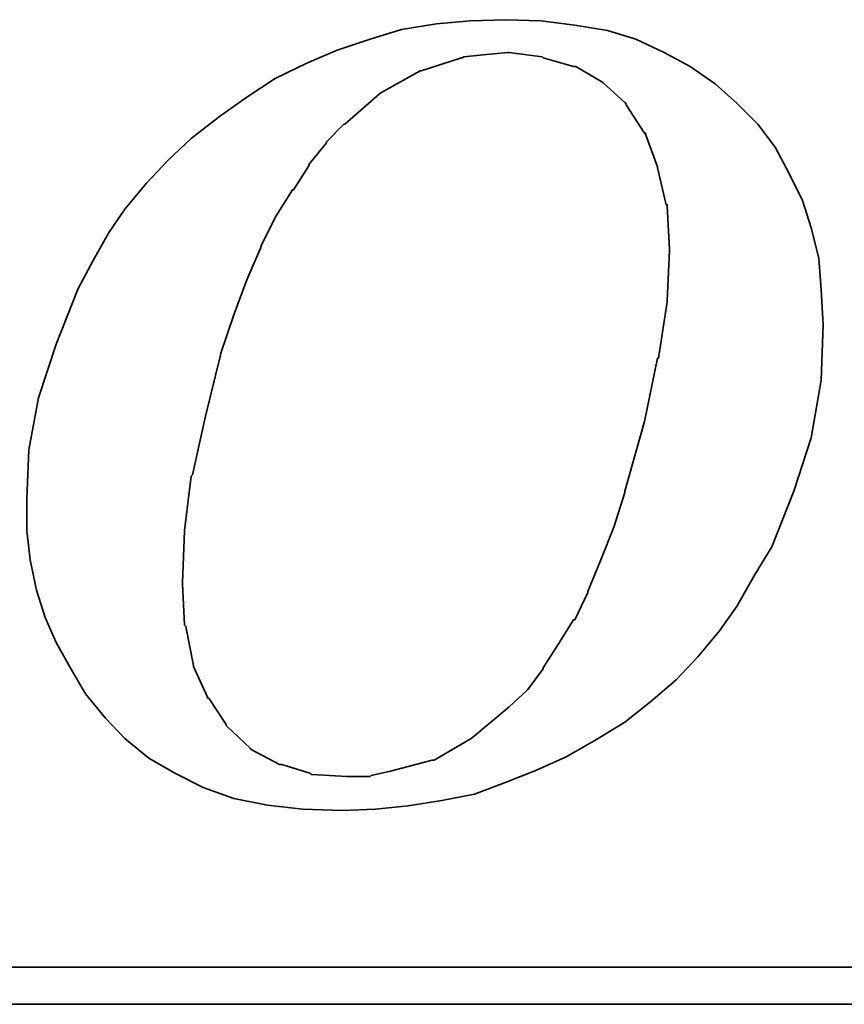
# Model space of a CAD drawing. Extents: x 33 to 316, y 49 to 445.
# Tile 43 of 48: x 211.79 to 214.15, y 114.04 to 116.86. Entities that reach past the tile are written whole.
import ezdxf

# ---------------------------------------------------------------- set-up
doc = ezdxf.new("R2010")
doc.units = 0
doc.header["$LTSCALE"] = 3
doc.header["$MEASUREMENT"] = 0
doc.layers.add('DIM', color=4, linetype='CONTINUOUS')
doc.layers.add('layer 1', color=7, linetype='CONTINUOUS')

# ---------------------------------------------------------------- blocks, each defined once
blk = doc.blocks.new('TBI MOTION logo(完整正式版)')
at = {"layer": 'layer 1', "color": 22, "lineweight": 35}
for points, knots in [([(35.79625, -6.98375), (35.79625, -6.98375), (36.23125, -7.43875), (36.23125, -7.43875), (36.23125, -7.43875), (36.23125, -7.43875), (36.75625, -7.87125), (36.75625, -7.87125), (36.75625, -7.87125), (36.75625, -7.87125), (37.33125, -8.20375), (37.33125, -8.20375), (37.33125, -8.20375), (37.33125, -8.20375), (37.95625, -8.51875), (37.95625, -8.51875), (37.95625, -8.51875), (37.95625, -8.51875), (38.62625, -8.75875), (38.62625, -8.75875), (38.62625, -8.75875), (38.62625, -8.75875), (39.37125, -8.90375), (39.37125, -8.90375), (39.37125, -8.90375), (39.37125, -8.90375), (40.14125, -8.99875), (40.14125, -8.99875), (40.14125, -8.99875), (40.14125, -8.99875), (41.02625, -9.02375), (41.02625, -9.02375), (41.02625, -9.02375), (41.02625, -9.02375), (41.74625, -8.99875), (41.74625, -8.99875), (41.74625, -8.99875), (41.74625, -8.99875), (42.46625, -8.92375), (42.46625, -8.92375), (42.46625, -8.92375), (42.46625, -8.92375), (43.21125, -8.80625), (43.21125, -8.80625), (43.21125, -8.80625), (43.21125, -8.80625), (43.93125, -8.66375), (43.93125, -8.66375), (43.93125, -8.66375), (43.93125, -8.66375), (44.62625, -8.39875), (44.62625, -8.39875), (44.62625, -8.39875), (44.62625, -8.39875), (45.29625, -8.13375), (45.29625, -8.13375), (45.29625, -8.13375), (45.29625, -8.13375), (45.94625, -7.84375), (45.94625, -7.84375), (45.94625, -7.84375), (45.94625, -7.84375), (46.61625, -7.46375), (46.61625, -7.46375), (46.61625, -7.46375), (46.61625, -7.46375), (47.24125, -7.07875), (47.24125, -7.07875), (47.24125, -7.07875), (47.24125, -7.07875), (47.81625, -6.62375), (47.81625, -6.62375), (47.81625, -6.62375), (47.81625, -6.62375), (48.36875, -6.14375), (48.36875, -6.14375), (48.36875, -6.14375), (48.36875, -6.14375), (48.84625, -5.64125), (48.84625, -5.64125), (48.84625, -5.64125), (48.84625, -5.64125), (49.32625, -5.06375), (49.32625, -5.06375), (49.32625, -5.06375), (49.32625, -5.06375), (49.71125, -4.51374), (49.71125, -4.51374), (49.71125, -4.51374), (49.71125, -4.51374), (50.09625, -3.83874), (50.09625, -3.83874), (50.09625, -3.83874), (50.09625, -3.83874), (50.48125, -3.21374), (50.48125, -3.21374), (50.48125, -3.21374), (50.48125, -3.21374), (50.96125, -1.99125), (50.96125, -1.99125), (50.96125, -1.99125), (50.96125, -1.99125), (51.34375, -0.81875), (51.34375, -0.81875), (51.34375, -0.81875), (51.34375, -0.81875), (51.56125, 0.45624), (51.56125, 0.45624), (51.56125, 0.45624), (51.56125, 0.45624), (51.60625, 1.67624), (51.60625, 1.67624), (51.60625, 1.67624), (51.60625, 1.67624), (51.56125, 2.44625), (51.56125, 2.44625), (51.56125, 2.44625), (51.56125, 2.44625), (51.51125, 3.14125), (51.51125, 3.14125), (51.51125, 3.14125), (51.51125, 3.14125), (51.34375, 3.81125), (51.34375, 3.81125), (51.34375, 3.81125), (51.34375, 3.81125), (51.15125, 4.41125), (51.15125, 4.41125), (51.15125, 4.41125), (51.15125, 4.41125), (50.86125, 5.01125), (50.86125, 5.01125), (50.86125, 5.01125), (50.86125, 5.01125), (50.55125, 5.58875), (50.55125, 5.58875), (50.55125, 5.58875), (50.55125, 5.58875), (50.16625, 6.09125), (50.16625, 6.09125), (50.16625, 6.09125), (50.16625, 6.09125), (49.71125, 6.54875), (49.71125, 6.54875), (49.71125, 6.54875), (49.71125, 6.54875), (49.23125, 6.98125), (49.23125, 6.98125), (49.23125, 6.98125), (49.23125, 6.98125), (48.67875, 7.36625), (48.67875, 7.36625), (48.67875, 7.36625), (48.67875, 7.36625), (48.10375, 7.67625), (48.10375, 7.67625), (48.10375, 7.67625), (48.10375, 7.67625), (47.48125, 7.96375), (47.48125, 7.96375), (47.48125, 7.96375), (47.48125, 7.96375), (46.85625, 8.15625), (46.85625, 8.15625), (46.85625, 8.15625), (46.85625, 8.15625), (46.13625, 8.27624), (46.13625, 8.27624), (46.13625, 8.27624), (46.13625, 8.27624), (45.39125, 8.37125), (45.39125, 8.37125), (45.39125, 8.37125), (45.39125, 8.37125), (44.62625, 8.39624), (44.62625, 8.39624), (44.62625, 8.39624), (44.62625, 8.39624), (43.83625, 8.37125), (43.83625, 8.37125), (43.83625, 8.37125), (43.83625, 8.37125), (43.09125, 8.30125), (43.09125, 8.30125), (43.09125, 8.30125), (43.09125, 8.30125), (42.32125, 8.18125), (42.32125, 8.18125), (42.32125, 8.18125), (42.32125, 8.18125), (41.62875, 7.96375), (41.62875, 7.96375), (41.62875, 7.96375), (41.62875, 7.96375), (40.90625, 7.72625), (40.90625, 7.72625), (40.90625, 7.72625), (40.90625, 7.72625), (40.23624, 7.43625), (40.23624, 7.43625), (40.23624, 7.43625), (40.23624, 7.43625), (39.54124, 7.10125), (39.54124, 7.10125), (39.54124, 7.10125), (39.54124, 7.10125), (38.91625, 6.69125), (38.91625, 6.69125), (38.91625, 6.69125), (38.91625, 6.69125), (38.31625, 6.26125), (38.31625, 6.26125), (38.31625, 6.26125), (38.31625, 6.26125), (37.69125, 5.78125), (37.69125, 5.78125), (37.69125, 5.78125), (37.69125, 5.78125), (37.18625, 5.30125), (37.18625, 5.30125), (37.18625, 5.30125), (37.18625, 5.30125), (36.70625, 4.79624), (36.70625, 4.79624), (36.70625, 4.79624), (36.70625, 4.79624), (36.23125, 4.22125), (36.23125, 4.22125), (36.23125, 4.22125), (36.23125, 4.22125), (35.87124, 3.69375), (35.87124, 3.69375), (35.87124, 3.69375), (35.87124, 3.69375), (35.53125, 3.09125), (35.53125, 3.09125), (35.53125, 3.09125), (35.53125, 3.09125), (35.19875, 2.47125), (35.19875, 2.47125), (35.19875, 2.47125), (35.19875, 2.47125), (34.71625, 1.24625), (34.71625, 1.24625), (34.71625, 1.24625), (34.71625, 1.24625), (34.33125, 0.06874), (34.33125, 0.06874), (34.33125, 0.06874), (34.33125, 0.06874), (34.11625, -1.07875), (34.11625, -1.07875), (34.11625, -1.07875), (34.11625, -1.07875), (34.07125, -2.15875), (34.07125, -2.15875), (34.07125, -2.15875), (34.07125, -2.15875), (34.07125, -2.85375), (34.07125, -2.85375), (34.07125, -2.85375), (34.07125, -2.85375), (34.14125, -3.50375), (34.14125, -3.50375), (34.14125, -3.50375), (34.14125, -3.50375), (34.28625, -4.17375), (34.28625, -4.17375), (34.28625, -4.17375), (34.28625, -4.17375), (34.47625, -4.77624), (34.47625, -4.77624), (34.47625, -4.77624), (34.47625, -4.77624), (34.71625, -5.32625), (34.71625, -5.32625), (34.71625, -5.32625), (34.71625, -5.32625), (35.05375, -5.92875), (35.05375, -5.92875), (35.05375, -5.92875), (35.05375, -5.92875), (35.36375, -6.45375), (35.36375, -6.45375), (35.36375, -6.45375), (35.36375, -6.45375), (35.79625, -6.98375), (35.79625, -6.98375)], [0, 0, 0, 0, 0.01388889, 0.01388889, 0.01388889, 0.01388889, 0.02777778, 0.02777778, 0.02777778, 0.02777778, 0.04166667, 0.04166667, 0.04166667, 0.04166667, 0.05555556, 0.05555556, 0.05555556, 0.05555556, 0.06944444, 0.06944444, 0.06944444, 0.06944444, 0.08333333, 0.08333333, 0.08333333, 0.08333333, 0.09722222, 0.09722222, 0.09722222, 0.09722222, 0.11111111, 0.11111111, 0.11111111, 0.11111111, 0.125, 0.125, 0.125, 0.125, 0.13888889, 0.13888889, 0.13888889, 0.13888889, 0.15277778, 0.15277778, 0.15277778, 0.15277778, 0.16666667, 0.16666667, 0.16666667, 0.16666667, 0.18055556, 0.18055556, 0.18055556, 0.18055556, 0.19444444, 0.19444444, 0.19444444, 0.19444444, 0.20833333, 0.20833333, 0.20833333, 0.20833333, 0.22222222, 0.22222222, 0.22222222, 0.22222222, 0.23611111, 0.23611111, 0.23611111, 0.23611111, 0.25, 0.25, 0.25, 0.25, 0.26388889, 0.26388889, 0.26388889, 0.26388889, 0.27777778, 0.27777778, 0.27777778, 0.27777778, 0.29166667, 0.29166667, 0.29166667, 0.29166667, 0.30555556, 0.30555556, 0.30555556, 0.30555556, 0.31944444, 0.31944444, 0.31944444, 0.31944444, 0.33333333, 0.33333333, 0.33333333, 0.33333333, 0.34722222, 0.34722222, 0.34722222, 0.34722222, 0.36111111, 0.36111111, 0.36111111, 0.36111111, 0.375, 0.375, 0.375, 0.375, 0.38888889, 0.38888889, 0.38888889, 0.38888889, 0.40277778, 0.40277778, 0.40277778, 0.40277778, 0.41666667, 0.41666667, 0.41666667, 0.41666667, 0.43055556, 0.43055556, 0.43055556, 0.43055556, 0.44444444, 0.44444444, 0.44444444, 0.44444444, 0.45833333, 0.45833333, 0.45833333, 0.45833333, 0.47222222, 0.47222222, 0.47222222, 0.47222222, 0.48611111, 0.48611111, 0.48611111, 0.48611111, 0.5, 0.5, 0.5, 0.5, 0.51388889, 0.51388889, 0.51388889, 0.51388889, 0.52777778, 0.52777778, 0.52777778, 0.52777778, 0.54166667, 0.54166667, 0.54166667, 0.54166667, 0.55555556, 0.55555556, 0.55555556, 0.55555556, 0.56944444, 0.56944444, 0.56944444, 0.56944444, 0.58333333, 0.58333333, 0.58333333, 0.58333333, 0.59722222, 0.59722222, 0.59722222, 0.59722222, 0.61111111, 0.61111111, 0.61111111, 0.61111111, 0.625, 0.625, 0.625, 0.625, 0.63888889, 0.63888889, 0.63888889, 0.63888889, 0.65277778, 0.65277778, 0.65277778, 0.65277778, 0.66666667, 0.66666667, 0.66666667, 0.66666667, 0.68055556, 0.68055556, 0.68055556, 0.68055556, 0.69444444, 0.69444444, 0.69444444, 0.69444444, 0.70833333, 0.70833333, 0.70833333, 0.70833333, 0.72222222, 0.72222222, 0.72222222, 0.72222222, 0.73611111, 0.73611111, 0.73611111, 0.73611111, 0.75, 0.75, 0.75, 0.75, 0.76388889, 0.76388889, 0.76388889, 0.76388889, 0.77777778, 0.77777778, 0.77777778, 0.77777778, 0.79166667, 0.79166667, 0.79166667, 0.79166667, 0.80555556, 0.80555556, 0.80555556, 0.80555556, 0.81944444, 0.81944444, 0.81944444, 0.81944444, 0.83333333, 0.83333333, 0.83333333, 0.83333333, 0.84722222, 0.84722222, 0.84722222, 0.84722222, 0.86111111, 0.86111111, 0.86111111, 0.86111111, 0.875, 0.875, 0.875, 0.875, 0.88888889, 0.88888889, 0.88888889, 0.88888889, 0.90277778, 0.90277778, 0.90277778, 0.90277778, 0.91666667, 0.91666667, 0.91666667, 0.91666667, 0.93055556, 0.93055556, 0.93055556, 0.93055556, 0.94444444, 0.94444444, 0.94444444, 0.94444444, 0.95833333, 0.95833333, 0.95833333, 0.95833333, 0.97222222, 0.97222222, 0.97222222, 0.97222222, 0.98611111, 0.98611111, 0.98611111, 0.98611111, 1, 1, 1, 1]), ([(38.33875, 1.03124), (38.33875, 1.03124), (38.62625, 1.89625), (38.62625, 1.89625), (38.62625, 1.89625), (38.62625, 1.89625), (38.91625, 2.66375), (38.91625, 2.66375), (38.91625, 2.66375), (38.91625, 2.66375), (39.22625, 3.38125), (39.22625, 3.38125), (39.22625, 3.38125), (39.22625, 3.38125), (39.22625, 3.40624), (39.22625, 3.40624), (39.22625, 3.40624), (39.22625, 3.40624), (39.56124, 4.07624), (39.56124, 4.07624), (39.56124, 4.07624), (39.56124, 4.07624), (39.92125, 4.65125), (39.92125, 4.65125), (39.92125, 4.65125), (39.92125, 4.65125), (39.94625, 4.65125), (39.94625, 4.65125), (39.94625, 4.65125), (39.94625, 4.65125), (40.28125, 5.17875), (40.28125, 5.17875), (40.28125, 5.17875), (40.28125, 5.17875), (40.28125, 5.20375), (40.28125, 5.20375), (40.28125, 5.20375), (40.28125, 5.20375), (40.66875, 5.68625), (40.66875, 5.68625), (40.66875, 5.68625), (40.66875, 5.68625), (40.66875, 5.70625), (40.66875, 5.70625), (40.66875, 5.70625), (40.66875, 5.70625), (41.05124, 6.09125), (41.05124, 6.09125), (41.05124, 6.09125), (41.05124, 6.09125), (41.07625, 6.09125), (41.07625, 6.09125), (41.07625, 6.09125), (41.07625, 6.09125), (41.84125, 6.76625), (41.84125, 6.76625), (41.84125, 6.76625), (41.84125, 6.76625), (41.86625, 6.78625), (41.86625, 6.78625), (41.86625, 6.78625), (41.86625, 6.78625), (42.73125, 7.26624), (42.73125, 7.26624), (42.73125, 7.26624), (42.73125, 7.26624), (42.75625, 7.26624), (42.75625, 7.26624), (42.75625, 7.26624), (42.75625, 7.26624), (43.18625, 7.41125), (43.18625, 7.41125), (43.18625, 7.41125), (43.18625, 7.41125), (43.64125, 7.55625), (43.64125, 7.55625), (43.64125, 7.55625), (43.64125, 7.55625), (43.66625, 7.55625), (43.66625, 7.55625), (43.66625, 7.55625), (43.66625, 7.55625), (43.69125, 7.58124), (43.69125, 7.58124), (43.69125, 7.58124), (43.69125, 7.58124), (44.19125, 7.62625), (44.19125, 7.62625), (44.19125, 7.62625), (44.19125, 7.62625), (44.67125, 7.67625), (44.67125, 7.67625), (44.67125, 7.67625), (44.67125, 7.67625), (44.69625, 7.67625), (44.69625, 7.67625), (44.69625, 7.67625), (44.69625, 7.67625), (45.41875, 7.58124), (45.41875, 7.58124), (45.41875, 7.58124), (45.41875, 7.58124), (45.44125, 7.55625), (45.44125, 7.55625), (45.44125, 7.55625), (45.44125, 7.55625), (46.11125, 7.36625), (46.11125, 7.36625), (46.11125, 7.36625), (46.11125, 7.36625), (46.13625, 7.36625), (46.13625, 7.36625), (46.13625, 7.36625), (46.13625, 7.36625), (46.15875, 7.36625), (46.15875, 7.36625), (46.15875, 7.36625), (46.15875, 7.36625), (46.73625, 7.02624), (46.73625, 7.02624), (46.73625, 7.02624), (46.73625, 7.02624), (46.76125, 7.00624), (46.76125, 7.00624), (46.76125, 7.00624), (46.76125, 7.00624), (47.24125, 6.57124), (47.24125, 6.57124), (47.24125, 6.57124), (47.24125, 6.57124), (47.26625, 6.54875), (47.26625, 6.54875), (47.26625, 6.54875), (47.26625, 6.54875), (47.26625, 6.52375), (47.26625, 6.52375), (47.26625, 6.52375), (47.26625, 6.52375), (47.67375, 5.89875), (47.67375, 5.89875), (47.67375, 5.89875), (47.67375, 5.89875), (47.69625, 5.89875), (47.69625, 5.89875), (47.69625, 5.89875), (47.69625, 5.89875), (47.69625, 5.87625), (47.69625, 5.87625), (47.69625, 5.87625), (47.69625, 5.87625), (47.96125, 5.15625), (47.96125, 5.15625), (47.96125, 5.15625), (47.96125, 5.15625), (47.96125, 5.13125), (47.96125, 5.13125), (47.96125, 5.13125), (47.96125, 5.13125), (48.15125, 4.31875), (48.15125, 4.31875), (48.15125, 4.31875), (48.15125, 4.31875), (48.17625, 4.31875), (48.17625, 4.31875), (48.17625, 4.31875), (48.17625, 4.31875), (48.17625, 4.29125), (48.17625, 4.29125), (48.17625, 4.29125), (48.17625, 4.29125), (48.22625, 3.33125), (48.22625, 3.33125), (48.22625, 3.33125), (48.22625, 3.33125), (48.22625, 3.30875), (48.22625, 3.30875), (48.22625, 3.30875), (48.22625, 3.30875), (48.17625, 2.20624), (48.17625, 2.20624), (48.17625, 2.20624), (48.17625, 2.20624), (48.17625, 2.18124), (48.17625, 2.18124), (48.17625, 2.18124), (48.17625, 2.18124), (47.98375, 0.93624), (47.98375, 0.93624), (47.98375, 0.93624), (47.98375, 0.93624), (47.96125, 0.93624), (47.96125, 0.93624), (47.96125, 0.93624), (47.96125, 0.93624), (47.67375, -0.45874), (47.67375, -0.45874), (47.67375, -0.45874), (47.67375, -0.45874), (47.24125, -1.99125), (47.24125, -1.99125), (47.24125, -1.99125), (47.24125, -1.99125), (47.24125, -2.01874), (47.24125, -2.01874), (47.24125, -2.01874), (47.24125, -2.01874), (47.00125, -2.78375), (47.00125, -2.78375), (47.00125, -2.78375), (47.00125, -2.78375), (46.71125, -3.50375), (46.71125, -3.50375), (46.71125, -3.50375), (46.71125, -3.50375), (46.42625, -4.19875), (46.42625, -4.19875), (46.42625, -4.19875), (46.42625, -4.19875), (46.42625, -4.22375), (46.42625, -4.22375), (46.42625, -4.22375), (46.42625, -4.22375), (46.13625, -4.82374), (46.13625, -4.82374), (46.13625, -4.82374), (46.13625, -4.82374), (46.11125, -4.82374), (46.11125, -4.82374), (46.11125, -4.82374), (46.11125, -4.82374), (45.77625, -5.35125), (45.77625, -5.35125), (45.77625, -5.35125), (45.77625, -5.35125), (45.44125, -5.87875), (45.44125, -5.87875), (45.44125, -5.87875), (45.44125, -5.87875), (45.44125, -5.90375), (45.44125, -5.90375), (45.44125, -5.90375), (45.44125, -5.90375), (45.10625, -6.35875), (45.10625, -6.35875), (45.10625, -6.35875), (45.10625, -6.35875), (45.08125, -6.38375), (45.08125, -6.38375), (45.08125, -6.38375), (45.08125, -6.38375), (44.69625, -6.74375), (44.69625, -6.74375), (44.69625, -6.74375), (44.69625, -6.74375), (43.88375, -7.41625), (43.88375, -7.41625), (43.88375, -7.41625), (43.88375, -7.41625), (43.85625, -7.43875), (43.85625, -7.43875), (43.85625, -7.43875), (43.85625, -7.43875), (43.04125, -7.91875), (43.04125, -7.91875), (43.04125, -7.91875), (43.04125, -7.91875), (43.01625, -7.91875), (43.01625, -7.91875), (43.01625, -7.91875), (43.01625, -7.91875), (42.99625, -7.91875), (42.99625, -7.91875), (42.99625, -7.91875), (42.99625, -7.91875), (42.08125, -8.15875), (42.08125, -8.15875), (42.08125, -8.15875), (42.08125, -8.15875), (41.65125, -8.25625), (41.65125, -8.25625), (41.65125, -8.25625), (41.65125, -8.25625), (41.62875, -8.27875), (41.62875, -8.27875), (41.62875, -8.27875), (41.62875, -8.27875), (41.60125, -8.27875), (41.60125, -8.27875), (41.60125, -8.27875), (41.60125, -8.27875), (41.12125, -8.27875), (41.12125, -8.27875), (41.12125, -8.27875), (41.12125, -8.27875), (40.35624, -8.23125), (40.35624, -8.23125), (40.35624, -8.23125), (40.35624, -8.23125), (40.33125, -8.23125), (40.33125, -8.23125), (40.33125, -8.23125), (40.33125, -8.23125), (40.30625, -8.20375), (40.30625, -8.20375), (40.30625, -8.20375), (40.30625, -8.20375), (39.68375, -8.01375), (39.68375, -8.01375), (39.68375, -8.01375), (39.68375, -8.01375), (39.66124, -8.01375), (39.66124, -8.01375), (39.66124, -8.01375), (39.66124, -8.01375), (39.63625, -8.01375), (39.63625, -8.01375), (39.63625, -8.01375), (39.63625, -8.01375), (39.01125, -7.67875), (39.01125, -7.67875), (39.01125, -7.67875), (39.01125, -7.67875), (38.98875, -7.65375), (38.98875, -7.65375), (38.98875, -7.65375), (38.98875, -7.65375), (38.48625, -7.17375), (38.48625, -7.17375), (38.48625, -7.17375), (38.48625, -7.17375), (38.45875, -7.14875), (38.45875, -7.14875), (38.45875, -7.14875), (38.45875, -7.14875), (38.45875, -7.12875), (38.45875, -7.12875), (38.45875, -7.12875), (38.45875, -7.12875), (38.07625, -6.54875), (38.07625, -6.54875), (38.07625, -6.54875), (38.07625, -6.54875), (38.05125, -6.54875), (38.05125, -6.54875), (38.05125, -6.54875), (38.05125, -6.54875), (38.05125, -6.52875), (38.05125, -6.52875), (38.05125, -6.52875), (38.05125, -6.52875), (37.74125, -5.85375), (37.74125, -5.85375), (37.74125, -5.85375), (37.74125, -5.85375), (37.74125, -5.82875), (37.74125, -5.82875), (37.74125, -5.82875), (37.74125, -5.82875), (37.57375, -4.96875), (37.57375, -4.96875), (37.57375, -4.96875), (37.57375, -4.96875), (37.54625, -4.94375), (37.54625, -4.94375), (37.54625, -4.94375), (37.54625, -4.94375), (37.50125, -4.03375), (37.50125, -4.03375), (37.50125, -4.03375), (37.50125, -4.03375), (37.50125, -4.00875), (37.50125, -4.00875), (37.50125, -4.00875), (37.50125, -4.00875), (37.54625, -2.85375), (37.54625, -2.85375), (37.54625, -2.85375), (37.54625, -2.85375), (37.69125, -1.65875), (37.69125, -1.65875), (37.69125, -1.65875), (37.69125, -1.65875), (37.71624, -1.63375), (37.71624, -1.63375), (37.71624, -1.63375), (37.71624, -1.63375), (38.00375, -0.33875), (38.00375, -0.33875), (38.00375, -0.33875), (38.00375, -0.33875), (38.33875, 1.00624), (38.33875, 1.00624), (38.33875, 1.00624), (38.33875, 1.00624), (38.33875, 1.03124), (38.33875, 1.03124)], [0, 0, 0, 0, 0.01010101, 0.01010101, 0.01010101, 0.01010101, 0.02020202, 0.02020202, 0.02020202, 0.02020202, 0.03030303, 0.03030303, 0.03030303, 0.03030303, 0.04040404, 0.04040404, 0.04040404, 0.04040404, 0.05050505, 0.05050505, 0.05050505, 0.05050505, 0.06060606, 0.06060606, 0.06060606, 0.06060606, 0.07070707, 0.07070707, 0.07070707, 0.07070707, 0.08080808, 0.08080808, 0.08080808, 0.08080808, 0.09090909, 0.09090909, 0.09090909, 0.09090909, 0.1010101, 0.1010101, 0.1010101, 0.1010101, 0.11111111, 0.11111111, 0.11111111, 0.11111111, 0.12121212, 0.12121212, 0.12121212, 0.12121212, 0.13131313, 0.13131313, 0.13131313, 0.13131313, 0.14141414, 0.14141414, 0.14141414, 0.14141414, 0.15151515, 0.15151515, 0.15151515, 0.15151515, 0.16161616, 0.16161616, 0.16161616, 0.16161616, 0.17171717, 0.17171717, 0.17171717, 0.17171717, 0.18181818, 0.18181818, 0.18181818, 0.18181818, 0.19191919, 0.19191919, 0.19191919, 0.19191919, 0.2020202, 0.2020202, 0.2020202, 0.2020202, 0.21212121, 0.21212121, 0.21212121, 0.21212121, 0.22222222, 0.22222222, 0.22222222, 0.22222222, 0.23232323, 0.23232323, 0.23232323, 0.23232323, 0.24242424, 0.24242424, 0.24242424, 0.24242424, 0.25252525, 0.25252525, 0.25252525, 0.25252525, 0.26262626, 0.26262626, 0.26262626, 0.26262626, 0.27272727, 0.27272727, 0.27272727, 0.27272727, 0.28282828, 0.28282828, 0.28282828, 0.28282828, 0.29292929, 0.29292929, 0.29292929, 0.29292929, 0.3030303, 0.3030303, 0.3030303, 0.3030303, 0.31313131, 0.31313131, 0.31313131, 0.31313131, 0.32323232, 0.32323232, 0.32323232, 0.32323232, 0.33333333, 0.33333333, 0.33333333, 0.33333333, 0.34343434, 0.34343434, 0.34343434, 0.34343434, 0.35353535, 0.35353535, 0.35353535, 0.35353535, 0.36363636, 0.36363636, 0.36363636, 0.36363636, 0.37373737, 0.37373737, 0.37373737, 0.37373737, 0.38383838, 0.38383838, 0.38383838, 0.38383838, 0.39393939, 0.39393939, 0.39393939, 0.39393939, 0.4040404, 0.4040404, 0.4040404, 0.4040404, 0.41414141, 0.41414141, 0.41414141, 0.41414141, 0.42424242, 0.42424242, 0.42424242, 0.42424242, 0.43434343, 0.43434343, 0.43434343, 0.43434343, 0.44444444, 0.44444444, 0.44444444, 0.44444444, 0.45454545, 0.45454545, 0.45454545, 0.45454545, 0.46464646, 0.46464646, 0.46464646, 0.46464646, 0.47474747, 0.47474747, 0.47474747, 0.47474747, 0.48484848, 0.48484848, 0.48484848, 0.48484848, 0.49494949, 0.49494949, 0.49494949, 0.49494949, 0.50505051, 0.50505051, 0.50505051, 0.50505051, 0.51515152, 0.51515152, 0.51515152, 0.51515152, 0.52525253, 0.52525253, 0.52525253, 0.52525253, 0.53535354, 0.53535354, 0.53535354, 0.53535354, 0.54545455, 0.54545455, 0.54545455, 0.54545455, 0.55555556, 0.55555556, 0.55555556, 0.55555556, 0.56565657, 0.56565657, 0.56565657, 0.56565657, 0.57575758, 0.57575758, 0.57575758, 0.57575758, 0.58585859, 0.58585859, 0.58585859, 0.58585859, 0.5959596, 0.5959596, 0.5959596, 0.5959596, 0.60606061, 0.60606061, 0.60606061, 0.60606061, 0.61616162, 0.61616162, 0.61616162, 0.61616162, 0.62626263, 0.62626263, 0.62626263, 0.62626263, 0.63636364, 0.63636364, 0.63636364, 0.63636364, 0.64646465, 0.64646465, 0.64646465, 0.64646465, 0.65656566, 0.65656566, 0.65656566, 0.65656566, 0.66666667, 0.66666667, 0.66666667, 0.66666667, 0.67676768, 0.67676768, 0.67676768, 0.67676768, 0.68686869, 0.68686869, 0.68686869, 0.68686869, 0.6969697, 0.6969697, 0.6969697, 0.6969697, 0.70707071, 0.70707071, 0.70707071, 0.70707071, 0.71717172, 0.71717172, 0.71717172, 0.71717172, 0.72727273, 0.72727273, 0.72727273, 0.72727273, 0.73737374, 0.73737374, 0.73737374, 0.73737374, 0.74747475, 0.74747475, 0.74747475, 0.74747475, 0.75757576, 0.75757576, 0.75757576, 0.75757576, 0.76767677, 0.76767677, 0.76767677, 0.76767677, 0.77777778, 0.77777778, 0.77777778, 0.77777778, 0.78787879, 0.78787879, 0.78787879, 0.78787879, 0.7979798, 0.7979798, 0.7979798, 0.7979798, 0.80808081, 0.80808081, 0.80808081, 0.80808081, 0.81818182, 0.81818182, 0.81818182, 0.81818182, 0.82828283, 0.82828283, 0.82828283, 0.82828283, 0.83838384, 0.83838384, 0.83838384, 0.83838384, 0.84848485, 0.84848485, 0.84848485, 0.84848485, 0.85858586, 0.85858586, 0.85858586, 0.85858586, 0.86868687, 0.86868687, 0.86868687, 0.86868687, 0.87878788, 0.87878788, 0.87878788, 0.87878788, 0.88888889, 0.88888889, 0.88888889, 0.88888889, 0.8989899, 0.8989899, 0.8989899, 0.8989899, 0.90909091, 0.90909091, 0.90909091, 0.90909091, 0.91919192, 0.91919192, 0.91919192, 0.91919192, 0.92929293, 0.92929293, 0.92929293, 0.92929293, 0.93939394, 0.93939394, 0.93939394, 0.93939394, 0.94949495, 0.94949495, 0.94949495, 0.94949495, 0.95959596, 0.95959596, 0.95959596, 0.95959596, 0.96969697, 0.96969697, 0.96969697, 0.96969697, 0.97979798, 0.97979798, 0.97979798, 0.97979798, 0.98989899, 0.98989899, 0.98989899, 0.98989899, 1, 1, 1, 1]), ([(75.90875, -9.47875), (75.90875, -9.47875), (75.90875, -12.28625), (75.90875, -12.28625), (75.90875, -12.28625), (75.90875, -12.28625), (75.90875, -12.47875), (75.90875, -12.47875), (75.90875, -12.47875), (75.90875, -12.47875), (75.71625, -12.47875), (75.71625, -12.47875), (75.71625, -12.47875), (75.71625, -12.47875), (-88.32875, -12.47875), (-88.32875, -12.47875), (-88.32875, -12.47875), (-88.32875, -12.47875), (-88.32875, -13.29375), (-88.32875, -13.29375), (-88.32875, -13.29375), (-88.32875, -13.29375), (82.89125, -13.29375), (82.89125, -13.29375), (82.89125, -13.29375), (82.89125, -13.29375), (75.90875, -9.47875), (75.90875, -9.47875)], [0, 0, 0, 0, 0.14285714, 0.14285714, 0.14285714, 0.14285714, 0.28571429, 0.28571429, 0.28571429, 0.28571429, 0.42857143, 0.42857143, 0.42857143, 0.42857143, 0.57142857, 0.57142857, 0.57142857, 0.57142857, 0.71428571, 0.71428571, 0.71428571, 0.71428571, 0.85714286, 0.85714286, 0.85714286, 0.85714286, 1, 1, 1, 1])]:
    blk.add_open_spline(points, degree=3, knots=knots, dxfattribs=at)

msp = doc.modelspace()

# ---------------------------------------------------------------- block references
at = {"layer": 'DIM', "xscale": 0.1296000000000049, "yscale": 0.1296000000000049, "zscale": 0.1296}
msp.add_blockref('TBI MOTION logo(完整正式版)', (207.3973, 115.7675), dxfattribs=at)

doc.saveas('drawing.dxf')
